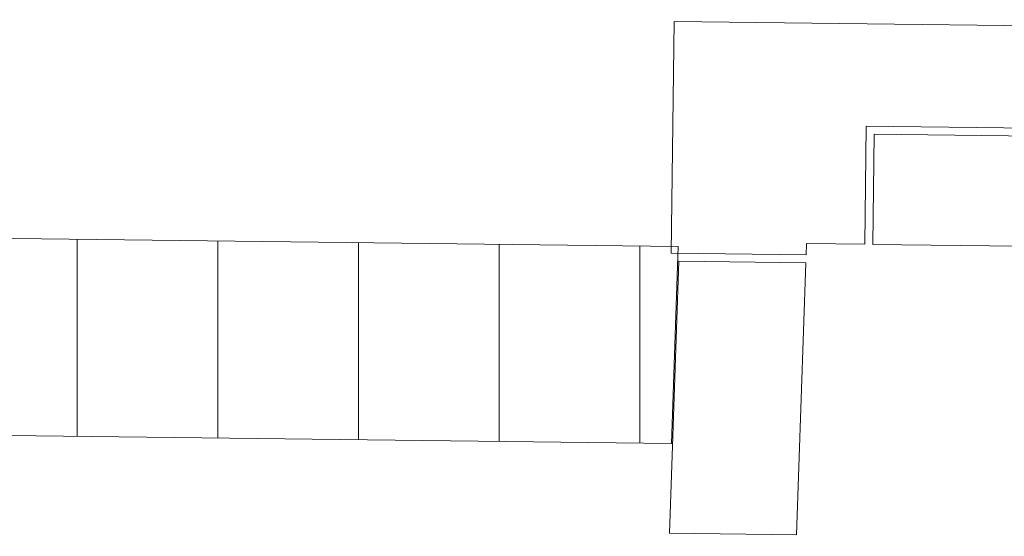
# Model space of a CAD drawing. Header units: metres. Extents: x 167411 to 168816, y 461777 to 462985.
# Tile 13 of 256: x 167506.48 to 167523.98, y 462671.5 to 462680.68. Entities that reach past the tile are written whole.
import ezdxf

# ---------------------------------------------------------------- set-up
doc = ezdxf.new("R2010")
doc.units = ezdxf.units.M
doc.header["$LTSCALE"] = 0.5
for name, color, linetype, lineweight, true_color in [('Zuid-N-WE-GW-AANVULLEN-menggranulaat uitvullen', 7, 'Continuous', 18, 0xff7f01), ('Zuid-N-WE-GW-AANVULLEN-vrijgekomen grond (uitvullen)', 7, 'Continuous', 18, 0x0100ff), ('Zuid-N-WE-GW-AANVULLEN-zand uitvullen', 7, 'Continuous', 18, 0x3fff01)]:
    doc.layers.add(name, color=color, linetype=linetype, lineweight=lineweight, true_color=true_color)

msp = doc.modelspace()

# ---------------------------------------------------------------- hatches: boundary and pattern name
at = {"layer": 'Zuid-N-WE-GW-AANVULLEN-menggranulaat uitvullen', "transparency": 33554687}
h = msp.add_hatch(dxfattribs=at)
h.set_pattern_fill('ANSI31', color=256, scale=20, angle=45)
h.set_pattern_definition([(90, (0, 0), (-2.5, 0), [])])
h.paths.add_polyline_path([(167518.063, 462673.148), (167474.365, 462673.674), (167474.408, 462677.175), (167518.182, 462676.647)])
at = {"layer": 'Zuid-N-WE-GW-AANVULLEN-vrijgekomen grond (uitvullen)'}
h = msp.add_hatch(dxfattribs=at)
h.set_pattern_fill('ANSI31', color=256, scale=20, angle=90)
h.set_pattern_definition([(135, (0, 0), (-1.767766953, -1.767766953), [])])
edge = h.paths.add_edge_path(flags=16)
edge.add_arc((167668.951, 462621.999), 1.756, 145.0963, 315.8977)
edge.add_line((167670.212, 462620.777), (167713.654, 462673.647))
edge.add_arc((167712.121, 462674.538), 1.773, 329.817, 491.3654)
edge.add_line((167710.949, 462675.869), (167667.511, 462623.003))
h.paths.add_polyline_path([(167681.315, 462615.543), (167661.981, 462619.534), (167711.014, 462679.208), (167720.242, 462675.761), (167708.546, 462665.545), (167699.079, 462637.43), (167698.983, 462637.146), (167698.699, 462637.242), (167688.736, 462640.597), (167684.197, 462635.073)])
edge = h.paths.add_edge_path()
edge.add_line((167740.104, 462598.529), (167738.788, 462580.092))
edge.add_line((167738.788, 462580.092), (167745.186, 462576.678))
edge.add_line((167745.186, 462576.678), (167752.244, 462589.906))
edge.add_arc((167747.392, 462592.495), 5.5, 331.9149, 445.9177)
edge.add_line((167747.783, 462597.981), (167740.104, 462598.529))
h.paths.add_polyline_path([(167743.77, 462619.132), (167759.135, 462610.933), (167757.585, 462608.029), (167739.515, 462609.314), (167739.91, 462610.489), (167740.838, 462610.422)])
edge = h.paths.add_edge_path()
edge.add_line((167517.371, 462642.054), (167518.973, 462642.035))
edge.add_arc((167173.43, 462667.477), 346.478, 354.43462, 355.78887, ccw=False)
edge.add_arc((167174.109, 462667.417), 345.797, 352.34455, 354.43365, ccw=False)
edge.add_line((167516.824, 462621.352), (167515.238, 462621.565))
edge.add_arc((167172.914, 462667.556), 345.4, 352.34824, 354.3473)
edge.add_arc((167172.914, 462667.556), 345.4, 354.3473, 355.76587)
edge = h.paths.add_edge_path()
edge.add_line((167525.381, 462628.727), (167523.791, 462628.906))
edge.add_arc((167172.914, 462667.556), 353, 353.71403, 355.84229)
edge.add_line((167524.985, 462641.963), (167526.588, 462641.943))
edge.add_arc((167172.914, 462667.556), 354.6, 353.71355, 355.85796, ccw=False)
h.paths.add_polyline_path([(167522.77, 462620.551), (167524.356, 462620.338), (167524.871, 462624.346), (167523.282, 462624.535)])
h.paths.add_polyline_path([(167510.201, 462583.266), (167509.603, 462580.037), (167509.508, 462579.453), (167508.211, 462579.693), (167508.592, 462603.089), (167513.859, 462603.003), (167513.153, 462599.194), (167512.567, 462599.303), (167509.615, 462583.374)])
h.paths.add_polyline_path([(167518.696, 462659.511), (167514.798, 462659.643), (167514.276, 462644.292), (167518.126, 462644.245), (167518.259, 462646.669)])

# ---------------------------------------------------------------- linework, layer by layer
at = {"layer": 'Zuid-N-WE-GW-AANVULLEN-menggranulaat uitvullen'}
msp.add_lwpolyline([(167518.063, 462673.148), (167474.365, 462673.674), (167474.408, 462677.175), (167518.182, 462676.647)], close=True, dxfattribs=at)
at = {"layer": 'Zuid-N-WE-GW-AANVULLEN-zand uitvullen'}
msp.add_lwpolyline([(167579.788, 462677.239, 0.025672), (167527.903, 462680.531), (167518.112, 462680.649), (167518.06, 462676.529), (167520.457, 462676.5), (167520.464, 462676.7), (167521.499, 462676.688), (167521.524, 462678.787), (167527.881, 462678.711, -0.008778), (167545.595, 462678.187), (167545.491, 462676.089, -0.001024), (167547.548, 462675.988), (167547.653, 462678.085, -0.014922), (167577.678, 462675.646)], format="xyb", dxfattribs=at)
msp.add_lwpolyline([(167545.351, 462676.096), (167545.448, 462678.053, 0.008708), (167527.879, 462678.571), (167521.663, 462678.646), (167521.639, 462676.686), (167527.855, 462676.611, -0.008682)], format="xyb", close=True, dxfattribs=at)
msp.add_lwpolyline([(167518.031, 462671.549), (167520.287, 462671.522), (167520.452, 462676.36), (167518.195, 462676.387), (167518.031, 462671.549)], close=True, dxfattribs=at)

doc.saveas('drawing.dxf')
